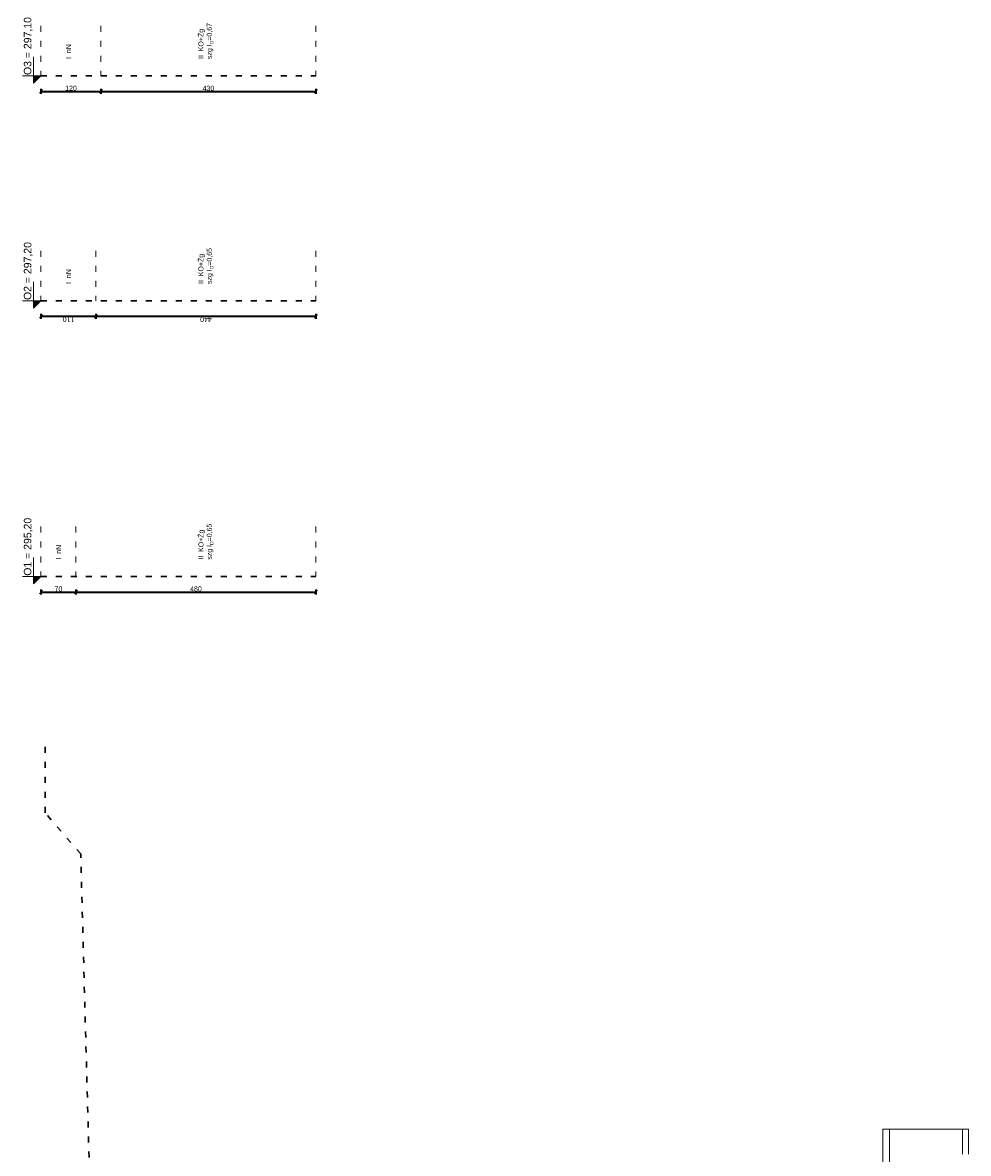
# Model space of a CAD drawing. Header units: inches. Extents: x 201967 to 338763, y -32705 to 30884.
# Tile 217 of 236: x 331946 to 333837, y 5934 to 8196. Entities that reach past the tile are written whole.
import ezdxf
from ezdxf.enums import TextEntityAlignment as Align

# ---------------------------------------------------------------- set-up
doc = ezdxf.new("R2010")
doc.units = ezdxf.units.IN
doc.header["$MEASUREMENT"] = 0
doc.linetypes.add('ACAD_ISO03W100', pattern=[30, 12, -18])
doc.layers.add('00_kreskowanie', color=1, linetype='Continuous', lineweight=5, true_color=0xff0000)
for name, color, linetype, lineweight in [('01h KONSTRUKCJA pozycje', 253, 'Continuous', 13), ('30 WIDOK 1 005', 5, 'Continuous', 5), ('34 WIDOK 5 030', 13, 'Continuous', 30), ('50 OPIS 1', 130, 'Continuous', 9), ('90 WYMIAR', 155, 'Continuous', 9), ('91 PRZEKROJE', 7, 'Continuous', 35)]:
    doc.layers.add(name, color=color, linetype=linetype, lineweight=lineweight)
doc.styles.add('50 technic ok', font='arial.ttf', dxfattribs={"width": 0.8, "height": 10})
doc.styles.add('OPIS', font='arial.ttf')
doc.styles.add('WYMIAR-50 (15pkt) arial', font='arial.ttf', dxfattribs={"height": 15})
doc.dimstyles.new('50 ok', dxfattribs={"dimscale": 5, "dimtxt": 10, "dimasz": 1.5, "dimexe": 1, "dimexo": 1, "dimgap": 0.2, "dimtad": 1, "dimdec": 1, "dimrnd": 1, "dimdsep": 46, "dimtxsty": '50 technic ok', "dimblk": 'ARCHTICK', "dimcen": 5, "dimadec": 1, "dimazin": 0, "dimtfac": 1, "dimtdec": 1, "dimtix": 1, "dimtmove": 2, "dimatfit": 3, "dimfxl": 1, "dimfxlon": 1, "dimtolj": 1, "dimarcsym": 0})

# ---------------------------------------------------------------- blocks, each defined once
blk = doc.blocks.new('1 przekrój B Jagielońska')
at = {"layer": '00_kreskowanie', "color": 3}
for p, q in [((-138.6, 799.87), (-2109, 799.87)), ((-138.6, 641), (-138.6, 799.87)), ((-138.6, 786.87), (-2109, 786.87)), ((-188.6, 641), (-138.6, 641)), ((-138.6, 629), (-138.6, 641)), ((-188.6, 629), (-138.6, 629))]:
    blk.add_line(p, q, dxfattribs=at)
blk = doc.blocks.new('*U1172')
at = {"ltscale": 0.5}
blk.add_hatch(color=256, dxfattribs=at).paths.add_polyline_path([(0, 15), (-15, 15), (0, 0)])
for p, q in [((0, 36.7), (0, 0)), ((-15, 15), (37.5, 15)), ((-15, 15), (0, 0))]:
    blk.add_line(p, q)
at = {"style": 'WYMIAR-50 (15pkt) arial', "flags": 8}
blk.add_attdef('DETAIL#', text='', height=15, dxfattribs=at).set_placement((-16.1, 14.8), align=Align.BOTTOM_LEFT)
blk = doc.blocks.new('_ARCHTICK')
at = {"color": 0, "linetype": 'ByBlock', "const_width": 0.15}
blk.add_lwpolyline([(-0.5, -0.5), (0.5, 0.5)], dxfattribs=at)
blk = doc.blocks.new('*D1178')
at = {"layer": '90 WYMIAR', "color": 0, "lineweight": -2, "ltscale": 3, "transparency": 16777216}
for p, q in [((-26.3, 0, 0), (-36.3, 0, 0)), ((-31.3, 0, 0), (-31.3, -110, 0)), ((-26.3, -110, 0), (-36.3, -110, 0))]:
    blk.add_line(p, q, dxfattribs=at)
at = {"layer": 'Defpoints', "color": 0, "ltscale": 3, "transparency": 16777216}
for p in [(0, 0), (-31.3, -110, 0), (0, -110)]:
    blk.add_point(p, dxfattribs=at)
at = {"layer": '90 WYMIAR', "color": 0, "lineweight": -2, "ltscale": 3, "transparency": 16777216, "xscale": 7.5, "yscale": 7.5, "zscale": 7.5}
for p, rotation in [((-31.3, 0, 0), 90), ((-31.3, -110, 0), 270)]:
    blk.add_blockref('_ARCHTICK', p, dxfattribs=dict(at, rotation=rotation))
at = {"layer": '90 WYMIAR', "color": 0, "ltscale": 3, "transparency": 16777216, "insert": (-37.4, -55, 0), "char_height": 10, "attachment_point": 5, "rotation": 90, "style": '50 technic ok'}
blk.add_mtext('\\A1;110', dxfattribs=at)
blk = doc.blocks.new('*D1179')
at = {"layer": '90 WYMIAR', "color": 0, "lineweight": -2, "ltscale": 3, "transparency": 16777216}
for p, q in [((-26.3, -110, 0), (-36.3, -110, 0)), ((-31.3, -110, 0), (-31.3, -550, 0)), ((-26.3, -550, 0), (-36.3, -550, 0))]:
    blk.add_line(p, q, dxfattribs=at)
at = {"layer": 'Defpoints', "color": 0, "ltscale": 3, "transparency": 16777216}
for p in [(0, -110), (-31.3, -550, 0), (0, -550, 0)]:
    blk.add_point(p, dxfattribs=at)
at = {"layer": '90 WYMIAR', "color": 0, "lineweight": -2, "ltscale": 3, "transparency": 16777216, "xscale": 7.5, "yscale": 7.5, "zscale": 7.5}
for p, rotation in [((-31.3, -110, 0), 90), ((-31.3, -550, 0), 270)]:
    blk.add_blockref('_ARCHTICK', p, dxfattribs=dict(at, rotation=rotation))
at = {"layer": '90 WYMIAR', "color": 0, "ltscale": 3, "transparency": 16777216, "insert": (-37.4, -330, 0), "char_height": 10, "attachment_point": 5, "rotation": 90, "style": '50 technic ok'}
blk.add_mtext('\\A1;440', dxfattribs=at)
blk = doc.blocks.new('*D1176')
at = {"layer": '90 WYMIAR', "color": 0, "lineweight": -2, "ltscale": 3, "transparency": 16777216}
for p, q in [((-26.3, 0, 0), (-36.3, 0, 0)), ((-31.3, 0, 0), (-31.3, -120, 0)), ((-26.3, -120, 0), (-36.3, -120, 0))]:
    blk.add_line(p, q, dxfattribs=at)
at = {"layer": 'Defpoints', "color": 0, "ltscale": 3, "transparency": 16777216}
for p in [(0, 0), (-31.3, -120, 0), (0, -120)]:
    blk.add_point(p, dxfattribs=at)
at = {"layer": '90 WYMIAR', "color": 0, "lineweight": -2, "ltscale": 3, "transparency": 16777216, "xscale": 7.5, "yscale": 7.5, "zscale": 7.5}
for p, rotation in [((-31.3, 0, 0), 90), ((-31.3, -120, 0), 270)]:
    blk.add_blockref('_ARCHTICK', p, dxfattribs=dict(at, rotation=rotation))
at = {"layer": '90 WYMIAR', "color": 0, "ltscale": 3, "transparency": 16777216, "insert": (-25.1, -60, 0), "char_height": 10, "attachment_point": 5, "rotation": 270, "style": '50 technic ok'}
blk.add_mtext('\\A1;120', dxfattribs=at)
blk = doc.blocks.new('*D1177')
at = {"layer": '90 WYMIAR', "color": 0, "lineweight": -2, "ltscale": 3, "transparency": 16777216}
for p, q in [((-26.3, -120, 0), (-36.3, -120, 0)), ((-31.3, -120, 0), (-31.3, -550, 0)), ((-26.3, -550, 0), (-36.3, -550, 0))]:
    blk.add_line(p, q, dxfattribs=at)
at = {"layer": 'Defpoints', "color": 0, "ltscale": 3, "transparency": 16777216}
for p in [(0, -120), (-31.3, -550, 0), (0, -550, 0)]:
    blk.add_point(p, dxfattribs=at)
at = {"layer": '90 WYMIAR', "color": 0, "lineweight": -2, "ltscale": 3, "transparency": 16777216, "xscale": 7.5, "yscale": 7.5, "zscale": 7.5}
for p, rotation in [((-31.3, -120, 0), 90), ((-31.3, -550, 0), 270)]:
    blk.add_blockref('_ARCHTICK', p, dxfattribs=dict(at, rotation=rotation))
at = {"layer": '90 WYMIAR', "color": 0, "ltscale": 3, "transparency": 16777216, "insert": (-25.1, -335, 0), "char_height": 10, "attachment_point": 5, "rotation": 270, "style": '50 technic ok'}
blk.add_mtext('\\A1;430', dxfattribs=at)
blk = doc.blocks.new('*D1180')
at = {"layer": '90 WYMIAR', "color": 0, "lineweight": -2, "ltscale": 3, "transparency": 16777216}
for p, q in [((-26.3, 0, 0), (-36.3, 0, 0)), ((-31.3, 0, 0), (-31.3, -70, 0)), ((-26.3, -70, 0), (-36.3, -70, 0))]:
    blk.add_line(p, q, dxfattribs=at)
at = {"layer": 'Defpoints', "color": 0, "ltscale": 3, "transparency": 16777216}
for p in [(0, 0), (-31.3, -70, 0), (0, -70)]:
    blk.add_point(p, dxfattribs=at)
at = {"layer": '90 WYMIAR', "color": 0, "lineweight": -2, "ltscale": 3, "transparency": 16777216, "xscale": 7.5, "yscale": 7.5, "zscale": 7.5}
for p, rotation in [((-31.3, 0, 0), 90), ((-31.3, -70, 0), 270)]:
    blk.add_blockref('_ARCHTICK', p, dxfattribs=dict(at, rotation=rotation))
at = {"layer": '90 WYMIAR', "color": 0, "ltscale": 3, "transparency": 16777216, "insert": (-25.1, -35, 0), "char_height": 10, "attachment_point": 5, "rotation": 270, "style": '50 technic ok'}
blk.add_mtext('\\A1;70', dxfattribs=at)
blk = doc.blocks.new('*D1181')
at = {"layer": '90 WYMIAR', "color": 0, "lineweight": -2, "ltscale": 3, "transparency": 16777216}
for p, q in [((-26.3, -70, 0), (-36.3, -70, 0)), ((-31.3, -70, 0), (-31.3, -550, 0)), ((-26.3, -550, 0), (-36.3, -550, 0))]:
    blk.add_line(p, q, dxfattribs=at)
at = {"layer": 'Defpoints', "color": 0, "ltscale": 3, "transparency": 16777216}
for p in [(0, -70), (-31.3, -550, 0), (0, -550, 0)]:
    blk.add_point(p, dxfattribs=at)
at = {"layer": '90 WYMIAR', "color": 0, "lineweight": -2, "ltscale": 3, "transparency": 16777216, "xscale": 7.5, "yscale": 7.5, "zscale": 7.5}
for p, rotation in [((-31.3, -70, 0), 90), ((-31.3, -550, 0), 270)]:
    blk.add_blockref('_ARCHTICK', p, dxfattribs=dict(at, rotation=rotation))
at = {"layer": '90 WYMIAR', "color": 0, "ltscale": 3, "transparency": 16777216, "insert": (-25.1, -310, 0), "char_height": 10, "attachment_point": 5, "rotation": 270, "style": '50 technic ok'}
blk.add_mtext('\\A1;480', dxfattribs=at)
blk = doc.blocks.new('O2 Jagielońska NS')
at = {"layer": '30 WIDOK 1 005', "linetype": 'ACAD_ISO03W100', "transparency": 33554687}
for p, q in [((100, 0), (0, 0)), ((100, -110), (0, -110)), ((100, -550), (0, -550))]:
    blk.add_line(p, q, dxfattribs=at)
at = {"layer": '34 WIDOK 5 030', "linetype": 'ACAD_ISO03W100', "transparency": 33554687}
blk.add_line((0, 0), (0, -550), dxfattribs=at)
at = {"layer": '50 OPIS 1', "transparency": 33554687}
ref = blk.add_blockref('*U1172', (0, 0), dxfattribs=at)
ref.add_attrib('DETAIL#', '   O2 = 297,20', dxfattribs={"layer": '0', "height": 15, "style": 'WYMIAR-50 (15pkt) arial'}).set_placement((-16.14, 14.82), align=Align.BOTTOM_LEFT)
at = {"layer": '01h KONSTRUKCJA pozycje', "transparency": 33554687, "char_height": 10, "attachment_point": 4, "style": 'OPIS'}
for s, insert in [('\\A1;I  nN', (33.43, -55, 0)), ('\\A1;II  KO+Żg\\Pszg I{\\H0.7x;\\S^ D;}=0,65', (33.43, -330, 0))]:
    blk.add_mtext(s, dxfattribs=dict(at, insert=insert))
at = {"layer": '90 WYMIAR', "ltscale": 3, "transparency": 33554687}
for base, p1, p2, picture, middle in [((-31.25, -110, 0), (0, 0), (0, -110), '*D1178', (-37.36, -55, 0)), ((-31.25, -550, 0), (0, -110), (0, -550, 0), '*D1179', (-37.36, -330, 0))]:
    dim = blk.add_linear_dim(base=base, p1=p1, p2=p2, angle=90, dimstyle='50 ok', dxfattribs=at)
    dim.commit()
    dim.dimension.update_dxf_attribs({"geometry": picture, "text_midpoint": middle})
blk = doc.blocks.new('O3 Jagielońska NS')
at = {"layer": '30 WIDOK 1 005', "linetype": 'ACAD_ISO03W100', "transparency": 33554687}
for p, q in [((100, 0), (0, 0)), ((100, -120), (0, -120)), ((100, -550), (0, -550))]:
    blk.add_line(p, q, dxfattribs=at)
at = {"layer": '34 WIDOK 5 030', "linetype": 'ACAD_ISO03W100', "transparency": 33554687}
blk.add_line((0, 0), (0, -550), dxfattribs=at)
at = {"layer": '50 OPIS 1', "transparency": 33554687}
ref = blk.add_blockref('*U1172', (0, 0), dxfattribs=at)
ref.add_attrib('DETAIL#', '   O3 = 297,10', dxfattribs={"layer": '0', "height": 15, "style": 'WYMIAR-50 (15pkt) arial'}).set_placement((-16.14, 14.82), align=Align.BOTTOM_LEFT)
at = {"layer": '01h KONSTRUKCJA pozycje', "transparency": 33554687, "char_height": 10, "attachment_point": 4, "style": 'OPIS'}
for s, insert in [('\\A1;I  nN', (33.43, -55, 0)), ('\\A1;II  KO+Żg\\Pszg I{\\H0.7x;\\S^ D;}=0,67', (33.43, -330, 0))]:
    blk.add_mtext(s, dxfattribs=dict(at, insert=insert))
at = {"layer": '90 WYMIAR', "ltscale": 3, "transparency": 33554687}
for base, p1, p2, picture, middle in [((-31.25, -120, 0), (0, 0), (0, -120), '*D1176', (-25.15, -60, 0)), ((-31.25, -550, 0), (0, -120), (0, -550, 0), '*D1177', (-25.14, -335, 0))]:
    dim = blk.add_linear_dim(base=base, p1=p1, p2=p2, angle=90, dimstyle='50 ok', dxfattribs=at)
    dim.commit()
    dim.dimension.update_dxf_attribs({"geometry": picture, "text_midpoint": middle})
blk = doc.blocks.new('O1 Jagielońska NS')
at = {"layer": '30 WIDOK 1 005', "linetype": 'ACAD_ISO03W100', "transparency": 33554687}
for p, q in [((100, 0), (0, 0)), ((100, -70), (0, -70)), ((100, -550), (0, -550))]:
    blk.add_line(p, q, dxfattribs=at)
at = {"layer": '34 WIDOK 5 030', "linetype": 'ACAD_ISO03W100', "transparency": 33554687}
blk.add_line((0, 0), (0, -550), dxfattribs=at)
at = {"layer": '50 OPIS 1', "transparency": 33554687}
ref = blk.add_blockref('*U1172', (0, 0), dxfattribs=at)
ref.add_attrib('DETAIL#', '   O1 = 295,20', dxfattribs={"layer": '0', "height": 15, "style": 'WYMIAR-50 (15pkt) arial'}).set_placement((-16.14, 14.82), align=Align.BOTTOM_LEFT)
at = {"layer": '01h KONSTRUKCJA pozycje', "transparency": 33554687, "char_height": 10, "attachment_point": 4, "style": 'OPIS'}
for s, insert in [('\\A1;I  nN', (33.43, -35, 0)), ('\\A1;II  KO+Żg\\Pszg I{\\H0.7x;\\S^ D;}=0,65', (33.43, -330, 0))]:
    blk.add_mtext(s, dxfattribs=dict(at, insert=insert))
at = {"layer": '90 WYMIAR', "ltscale": 3, "transparency": 33554687}
for base, p1, p2, picture, middle in [((-31.25, -70, 0), (0, 0), (0, -70), '*D1180', (-25.15, -35, 0)), ((-31.25, -550, 0), (0, -70), (0, -550, 0), '*D1181', (-25.15, -310, 0))]:
    dim = blk.add_linear_dim(base=base, p1=p1, p2=p2, angle=90, dimstyle='50 ok', dxfattribs=at)
    dim.commit()
    dim.dimension.update_dxf_attribs({"geometry": picture, "text_midpoint": middle})

msp = doc.modelspace()

# ---------------------------------------------------------------- linework, layer by layer
at = {"layer": '34 WIDOK 5 030', "linetype": 'ACAD_ISO03W100'}
msp.add_lwpolyline([(332983.74, 783.83), (332154.74, 1933.62), (332154.74, 3136.71), (332061.74, 6533.03), (331990.74, 6615.22), (331990.74, 6751.33)], dxfattribs=at)

# ---------------------------------------------------------------- block references
at = {"layer": '30 WIDOK 1 005', "rotation": 90}
msp.add_blockref('1 przekrój B Jagielońska', (334466.36, 6120.87), dxfattribs=at)
at = {"layer": '91 PRZEKROJE', "rotation": 90}
for name, p in [('O3 Jagielońska NS', (331982.31, 8089.63, 0)), ('O2 Jagielońska NS', (331982.31, 7639.63, 0)), ('O1 Jagielońska NS', (331982.31, 7088.17, 0))]:
    msp.add_blockref(name, p, dxfattribs=at)

doc.saveas('drawing.dxf')
